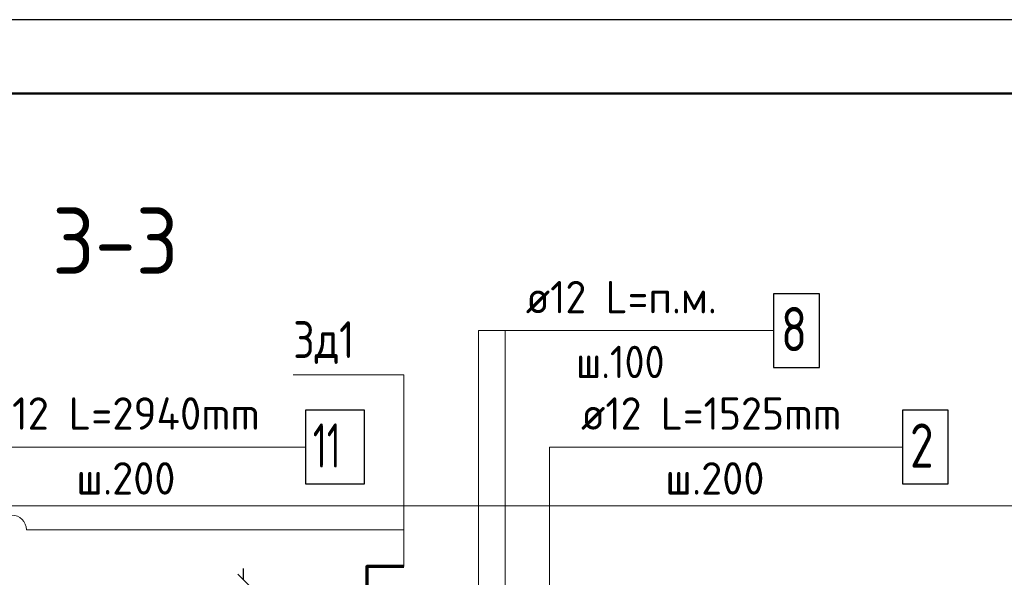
# Model space of a CAD drawing. Header units: millimetres. Extents: x 0 to 42000, y 0 to 29700.
# Tile 25 of 29: x 13271 to 19949, y 25916 to 29700. Entities that reach past the tile are written whole.
import ezdxf

# ---------------------------------------------------------------- set-up
doc = ezdxf.new("R2010")
doc.units = ezdxf.units.MM
for name, color, linetype, lineweight in [('Standard', 7, 'Continuous', 25), ('Заголовок чертежа', 7, 'Continuous', 25), ('Обрамление Г-обр.', 52, 'Continuous', 25), ('Обрамление П-обр. равн.', 52, 'Continuous', 25), ('Обрамление проемов стержнями', 52, 'Continuous', 25), ('Общий01', 7, 'Continuous', 13), ('Позиционная метка номер позиции', 7, 'Continuous', 13), ('Текст_ общее', 7, 'Continuous', 25)]:
    doc.layers.add(name, color=color, linetype=linetype, lineweight=lineweight)
doc.styles.add('ISOCPEUR', font='txt')

msp = doc.modelspace()

# ---------------------------------------------------------------- linework, layer by layer
at = {"layer": 'Standard', "color": 7, "linetype": 'Continuous', "lineweight": 25, "transparency": 33554687}
msp.add_line((14751.5, 25937.5), (14826.5, 25862.5), dxfattribs=at)
at = {"layer": 'Standard', "color": 7, "linetype": 'Continuous', "lineweight": -3, "transparency": 33554687}
msp.add_line((14789, 25900), (14789, 25975), dxfattribs=at)
at = {"layer": 'Standard', "color": 7, "linetype": 'Continuous', "lineweight": 25, "transparency": 33554687}
msp.add_lwpolyline([(0, 0), (42000, 0), (42000, 29700), (0, 29700), (0, 0)], close=True, dxfattribs=at)
at = {"layer": 'Standard', "color": 7, "linetype": 'Continuous', "lineweight": 50, "transparency": 33554687}
msp.add_lwpolyline([(2000, 29200), (41500, 29200), (41500, 500), (2000, 500), (2000, 29200)], close=True, dxfattribs=at)
at = {"layer": 'Standard', "color": 7, "linetype": 'Continuous', "lineweight": 13, "transparency": 33554687}
msp.add_lwpolyline([(41500, 29200), (2000, 29200), (2000, 6000), (41500, 6000), (41500, 29200)], dxfattribs=at)
at = {"layer": 'Standard', "color": 254, "linetype": 'Continuous', "lineweight": 18, "true_color": 0xc4c4ff, "transparency": 33554687}
msp.add_lwpolyline([(3566.8, 19080.7), (24081.1, 19080.7), (24081.1, 26400), (3566.8, 26400), (3566.8, 19080.7)], dxfattribs=at)
at = {"layer": 'Обрамление Г-обр.', "color": 7, "linetype": 'Continuous', "lineweight": 25, "transparency": 33554687}
msp.add_lwpolyline([(15209.8, 26550), (15609.8, 26550), (15609.8, 27050), (15209.8, 27050), (15209.8, 26550)], dxfattribs=at)
at = {"layer": 'Обрамление П-обр. равн.', "color": 7, "linetype": 'Continuous', "lineweight": 25, "transparency": 33554687}
msp.add_lwpolyline([(19259.4, 26550), (19569.4, 26550), (19569.4, 27050), (19259.4, 27050), (19259.4, 26550)], dxfattribs=at)
at = {"layer": 'Обрамление проемов стержнями', "color": 7, "linetype": 'Continuous', "lineweight": 25, "transparency": 33554687}
msp.add_lwpolyline([(18384.8, 27340), (18694.8, 27340), (18694.8, 27840), (18384.8, 27840), (18384.8, 27340)], dxfattribs=at)
at = {"layer": 'Общий01', "color": 7, "linetype": 'Continuous', "lineweight": 70, "transparency": 33554687}
msp.add_lwpolyline([(15876.4, 25988.4), (15626.4, 25988.4), (15626.4, 25738.4)], dxfattribs=at)
at = {"layer": 'Позиционная метка номер позиции', "color": 7, "linetype": 'Continuous', "lineweight": 13, "transparency": 33554687}
msp.add_line((13317.3, 26238.4), (15876.4, 26238.4), dxfattribs=at)
for points in [[(16064.8, 23210), (16383, 23528.2), (16383, 27590), (16564.8, 27590)], [(16564.8, 25590), (16564.8, 27590), (18384.8, 27590)], [(15876.4, 25988.4), (15876.4, 27290), (15126.4, 27290)], [(12034.8, 23900), (11584.8, 23900), (11584.8, 26800), (15209.8, 26800)], [(16864.4, 25660), (16864.4, 26800), (19259.4, 26800)]]:
    msp.add_lwpolyline(points, dxfattribs=at)
msp.add_arc((13217.3, 26238.4), 100, 0, 180, dxfattribs=at)

# ---------------------------------------------------------------- texts
at = {"layer": 'Заголовок чертежа', "color": 7, "linetype": 'Continuous', "lineweight": 50, "transparency": 33554687, "insert": (13492.3, 27975), "char_height": 450, "width": 1149.522, "attachment_point": 7, "style": 'ISOCPEUR'}
msp.add_mtext('\\W0.91;3-3', dxfattribs=at)
at = {"layer": 'Обрамление Г-обр.', "color": 7, "linetype": 'Continuous', "lineweight": 13, "transparency": 33554687, "attachment_point": 7, "style": 'ISOCPEUR'}
for s, insert, char_height, width in [('\\W0.96;ø12 L=2940mm ', (13050.8, 26917.3), 220, 2172.605), ('\\W0.63;11', (15259.8, 26660), 300, 393.75), ('\\W0.95;ш.200 ', (13655.8, 26477.3), 220, 962.122)]:
    msp.add_mtext(s, dxfattribs=dict(at, insert=insert, char_height=char_height, width=width))
at = {"layer": 'Обрамление П-обр. равн.', "color": 7, "linetype": 'Continuous', "lineweight": 13, "transparency": 33554687, "attachment_point": 7, "style": 'ISOCPEUR'}
for s, insert, char_height, width in [('\\W0.94;ø12 L=1525mm ', (17078.4, 26917.3), 220, 2104.37), ('\\W0.78;2', (19309.4, 26660), 300, 326.407), ('\\W0.95;ш.200 ', (17650.4, 26477.3), 220, 962.129)]:
    msp.add_mtext(s, dxfattribs=dict(at, insert=insert, char_height=char_height, width=width))
at = {"layer": 'Обрамление проемов стержнями', "color": 7, "linetype": 'Continuous', "lineweight": 13, "transparency": 33554687, "attachment_point": 7, "style": 'ISOCPEUR'}
for s, insert, char_height, width in [('\\W0.94;ø12 L=п.м. ', (16703.8, 27707.3), 220, 1599.147), ('\\W0.78;8', (18434.8, 27450), 300, 326.407), ('\\W0.90;ш.100 ', (17044.8, 27267.3), 220, 912.907)]:
    msp.add_mtext(s, dxfattribs=dict(at, insert=insert, char_height=char_height, width=width))
at = {"layer": 'Текст_ общее', "color": 7, "linetype": 'Continuous', "lineweight": 25, "transparency": 33554687, "insert": (15126.4, 27364), "char_height": 250, "width": 590.92, "attachment_point": 7, "style": 'ISOCPEUR'}
msp.add_mtext('\\W0.83;Зд1', dxfattribs=at)

doc.saveas('drawing.dxf')
